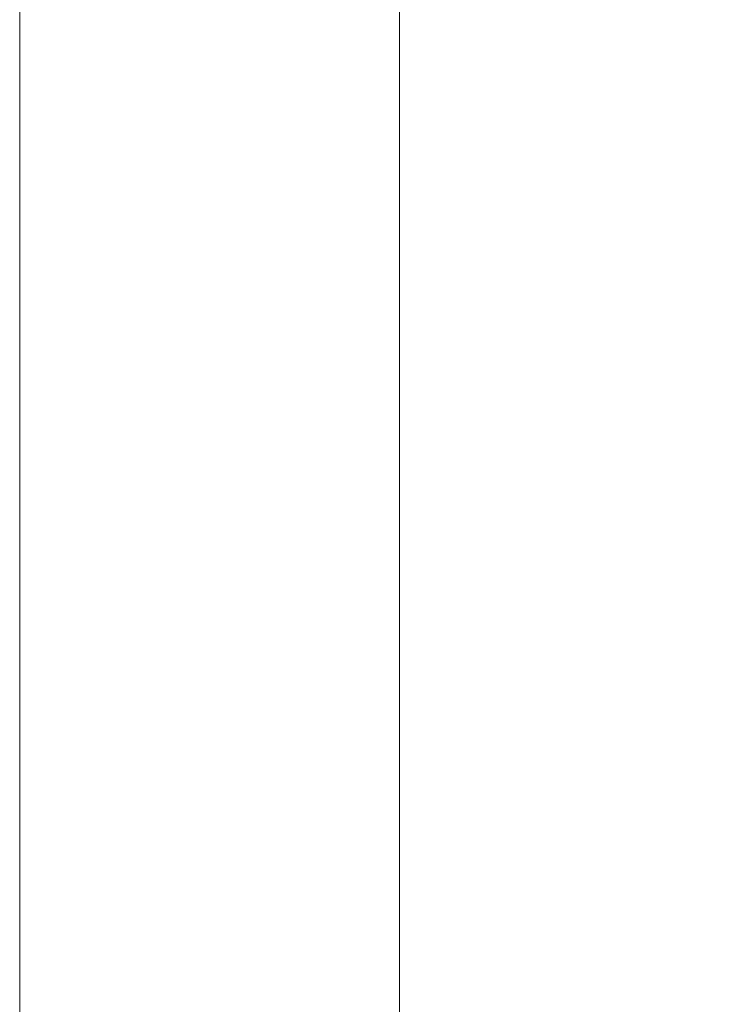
# Model space of a CAD drawing. Header units: inches. Extents: x 1352 to 2050, y -1711 to -1289.
# Tile 246 of 256: x 1795.815 to 1796.168, y -1507.799 to -1507.307. Entities that reach past the tile are written whole.
import ezdxf

# ---------------------------------------------------------------- set-up
doc = ezdxf.new("R2010")
doc.units = ezdxf.units.IN
doc.header["$MEASUREMENT"] = 0
doc.layers.add('图层 1', color=7, linetype='Continuous')

# ---------------------------------------------------------------- blocks, each defined once
blk = doc.blocks.new('block 16')
at = {"layer": '图层 1', "lineweight": 0}
for points, knots in [([(1796.00407, -1503.39075), (1796.00407, -1503.39075), (1796.00407, -1515.70972), (1796.00407, -1515.70972), (1796.00407, -1515.76209), (1795.96135, -1515.80481), (1795.90933, -1515.80481), (1795.85662, -1515.80481), (1795.81459, -1515.76209), (1795.81459, -1515.70972), (1795.81459, -1515.70972), (1795.81459, -1503.39075), (1795.81459, -1503.39075), (1795.81459, -1503.33838), (1795.85662, -1503.29635), (1795.90933, -1503.29635), (1795.96135, -1503.29635), (1796.00407, -1503.33838), (1796.00407, -1503.39075)], [0, 0, 0, 0, 1, 1, 1, 2, 2, 2, 3, 3, 3, 4, 4, 4, 5, 5, 5, 6, 6, 6, 6]), ([(1796.94458, -1507.30403), (1796.31137, -1507.66267), (1796.06539, -1508.49707), (1796.06677, -1509.21985), (1796.06677, -1509.21985), (1796.06746, -1509.29427), (1796.06746, -1509.29427), (1796.06884, -1509.34629), (1796.02681, -1509.38969), (1795.97444, -1509.39107), (1795.92242, -1509.39245), (1795.87867, -1509.35076), (1795.87763, -1509.2984), (1795.87763, -1509.2984), (1795.8766, -1509.21985), (1795.8766, -1509.21985), (1795.87798, -1508.46159), (1796.12465, -1507.55863), (1796.85018, -1507.13936), (1796.89566, -1507.11352), (1796.95354, -1507.12937), (1796.97972, -1507.17484), (1797.0059, -1507.22032), (1796.99005, -1507.2782), (1796.94458, -1507.30403)], [0, 0, 0, 0, 1, 1, 1, 2, 2, 2, 3, 3, 3, 4, 4, 4, 5, 5, 5, 6, 6, 6, 7, 7, 7, 8, 8, 8, 8])]:
    blk.add_open_spline(points, degree=3, knots=knots, dxfattribs=at)
blk = doc.blocks.new('block 9')
at = {"layer": '图层 1'}
blk.add_blockref('block 16', (0, 0), dxfattribs=at)
blk = doc.blocks.new('block 2')
at = {"layer": '图层 1'}
blk.add_blockref('block 9', (0, 0), dxfattribs=at)

msp = doc.modelspace()

# ---------------------------------------------------------------- block references
at = {"layer": '图层 1'}
msp.add_blockref('block 2', (0, 0), dxfattribs=at)

doc.saveas('drawing.dxf')
